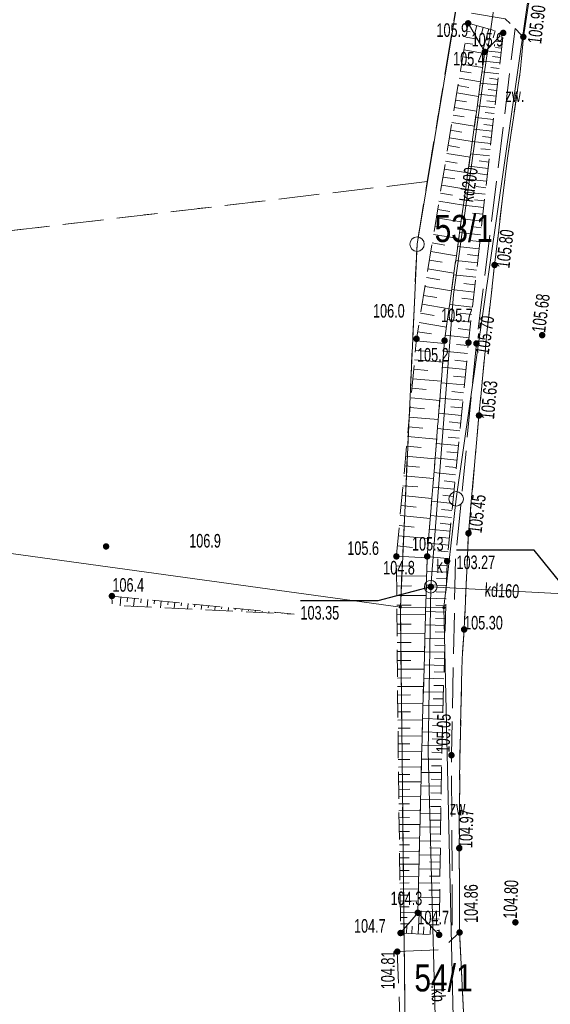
# Model space of a CAD drawing. Header units: inches. Extents: x 6497603 to 6502483, y 5925790 to 5934357.
# Tile 131 of 256: x 6500919 to 6500948, y 5926316 to 5926370. Entities that reach past the tile are written whole.
import ezdxf
from ezdxf.enums import TextEntityAlignment as Align

# ---------------------------------------------------------------- set-up
doc = ezdxf.new("R2010")
doc.units = ezdxf.units.IN
doc.header["$MEASUREMENT"] = 0
for name, pattern in [('1.5_0.75', [2.25, 1.5, -0.75]), ('2.25_0.75', [3, 2.25, -0.75]), ('219-1000', [0, 0]), ('egkk-1000', [3, 2.25, -0.75]), ('egug-1000', [1.5, 0.75, -0.75])]:
    doc.linetypes.add(name, pattern=pattern)
for name, color, linetype in [('000 Inne (niezydentyfikowane)', 7, 'Continuous'), ('202-punkt graniczny', 7, 'Continuous'), ('203-punkt graniczny', 7, 'Continuous'), ('211-numer działki ewidencyjnej', 7, 'Continuous'), ('217-kontur klasyfikacyjny', 7, 'Continuous'), ('218-kontur użytku gruntowego', 7, 'Continuous'), ('219-działka ewidencyjna', 7, 'Continuous'), ('jezdnia', 7, 'Continuous'), ('jezdnia-Atr17', 7, 'Continuous'), ('obszar utwardzony', 7, 'Continuous'), ('obszar utwardzony-Atr17', 7, 'Continuous'), ('pikieta naturalna', 7, 'Continuous'), ('pikieta naturalna-Atr2', 7, 'Continuous'), ('pikieta sztuczna', 7, 'Continuous'), ('pikieta sztuczna-Atr2', 7, 'Continuous'), ('przewód kanalizacyjny', 7, 'Continuous'), ('przewód kanalizacyjny-Atr1', 7, 'Continuous'), ('rzędna', 7, 'Continuous'), ('rzędna-Atr2', 7, 'Continuous'), ('rzędna-Atr3', 7, 'Continuous'), ('skarpa nieumocniona', 7, 'Continuous'), ('studnia kanalizacyjna', 7, 'Continuous'), ('studnia kanalizacyjna-Atr17', 7, 'Continuous')]:
    doc.layers.add(name, color=color, linetype=linetype)
doc.styles.get("Standard").update_dxf_attribs({"font": 'arial.ttf'})

# ---------------------------------------------------------------- blocks, each defined once
blk = doc.blocks.new('202')
at = {"color": 0, "linetype": 'Continuous', "lineweight": 0}
blk.add_circle((0, 0), 0.4, dxfattribs=at)
blk = doc.blocks.new('203')
at = {"linetype": 'Continuous', "lineweight": 0}
h = blk.add_hatch(color=0, dxfattribs=at)
edge = h.paths.add_edge_path()
edge.add_arc((0, 0), 0.09, 0, 360)
blk = doc.blocks.new('PW01')
at = {"linetype": 'Continuous', "lineweight": 13}
h = blk.add_hatch(color=0, dxfattribs=at)
edge = h.paths.add_edge_path()
edge.add_arc((0, 0), 0.18, 0, 360)
blk = doc.blocks.new('US15')
at = {"color": 0, "linetype": 'Continuous', "lineweight": 13}
blk.add_circle((0, 0), 0.35, dxfattribs=at)

msp = doc.modelspace()

# ---------------------------------------------------------------- linework, layer by layer
at = {"layer": '000 Inne (niezydentyfikowane)', "color": 7, "linetype": 'Continuous', "lineweight": 18, "flags": 128}
for points in [[(6500943.78, 5926369.83), (6500943.96, 5926369.8)], [(6500943.83, 5926370.15), (6500943.93, 5926370.14)], [(6500944.33, 5926370.15), (6500944.2, 5926369.67)], [(6500944.69, 5926370.05), (6500944.58, 5926369.64)], [(6500944.99, 5926369.97), (6500944.68, 5926368.85)], [(6500945.34, 5926369.87), (6500945.23, 5926369.47)], [(6500945.63, 5926369.79), (6500945.56, 5926369.51)], [(6500943.67, 5926369.19), (6500944.12, 5926369.12)], [(6500943.72, 5926369.51), (6500944.36, 5926369.41)], [(6500945.73, 5926369.25), (6500945.35, 5926369.3)], [(6500943.61, 5926368.81), (6500944.76, 5926368.62)], [(6500945.67, 5926368.66), (6500944.82, 5926368.75)], [(6500945.7, 5926368.91), (6500945.37, 5926368.94)], [(6500943.55, 5926368.42), (6500944.13, 5926368.33)], [(6500945.6, 5926368.09), (6500944.7, 5926368.19)], [(6500945.64, 5926368.39), (6500945.19, 5926368.44)], [(6500943.42, 5926367.64), (6500944.01, 5926367.54)], [(6500943.48, 5926368.03), (6500944.65, 5926367.84)], [(6500945.54, 5926367.49), (6500944.62, 5926367.59)], [(6500945.57, 5926367.79), (6500945.11, 5926367.84)], [(6500943.35, 5926367.24), (6500944.54, 5926367.05)], [(6500945.47, 5926366.88), (6500944.53, 5926366.98)], [(6500945.5, 5926367.18), (6500945.04, 5926367.24)], [(6500943.22, 5926366.44), (6500944.43, 5926366.24)], [(6500943.29, 5926366.84), (6500943.89, 5926366.74)], [(6500945.43, 5926366.57), (6500944.96, 5926366.62)], [(6500943.16, 5926366.03), (6500943.76, 5926365.93)], [(6500945.4, 5926366.25), (6500944.44, 5926366.36)], [(6500945.36, 5926365.93), (6500944.88, 5926365.99)], [(6500943.09, 5926365.62), (6500944.31, 5926365.42)], [(6500945.33, 5926365.61), (6500944.36, 5926365.72)], [(6500945.29, 5926365.29), (6500944.8, 5926365.35)], [(6500943.02, 5926365.21), (6500943.64, 5926365.11)], [(6500945.25, 5926364.97), (6500944.27, 5926365.08)], [(6500942.88, 5926364.37), (6500943.51, 5926364.27)], [(6500942.95, 5926364.79), (6500944.2, 5926364.59)], [(6500945.18, 5926364.31), (6500944.17, 5926364.42)], [(6500945.22, 5926364.64), (6500944.72, 5926364.69)], [(6500942.82, 5926363.95), (6500944.08, 5926363.74)], [(6500945.1, 5926363.64), (6500944.08, 5926363.75)], [(6500945.14, 5926363.97), (6500944.64, 5926364.03)], [(6500942.75, 5926363.52), (6500943.38, 5926363.42)], [(6500945.07, 5926363.3), (6500944.55, 5926363.35)], [(6500942.6, 5926362.66), (6500943.25, 5926362.55)], [(6500942.68, 5926363.09), (6500943.96, 5926362.88)], [(6500945.03, 5926362.95), (6500943.99, 5926363.07)], [(6500944.99, 5926362.61), (6500944.46, 5926362.67)], [(6500942.53, 5926362.22), (6500943.84, 5926362.01)], [(6500944.95, 5926362.26), (6500943.89, 5926362.38)], [(6500942.46, 5926361.78), (6500943.12, 5926361.68)], [(6500944.87, 5926361.55), (6500943.79, 5926361.67)], [(6500944.91, 5926361.91), (6500944.38, 5926361.97)], [(6500942.39, 5926361.34), (6500943.72, 5926361.12)], [(6500944.83, 5926361.19), (6500944.29, 5926361.25)], [(6500942.32, 5926360.89), (6500942.98, 5926360.78)], [(6500944.79, 5926360.83), (6500943.69, 5926360.95)], [(6500944.75, 5926360.47), (6500944.2, 5926360.53)], [(6500942.17, 5926359.99), (6500942.85, 5926359.88)], [(6500942.24, 5926360.44), (6500943.59, 5926360.22)], [(6500944.71, 5926360.1), (6500943.59, 5926360.22)], [(6500942.09, 5926359.53), (6500943.46, 5926359.31)], [(6500944.62, 5926359.35), (6500943.49, 5926359.48)], [(6500944.67, 5926359.73), (6500944.1, 5926359.79)], [(6500942.02, 5926359.07), (6500942.71, 5926358.96)], [(6500944.58, 5926358.98), (6500944.01, 5926359.04)], [(6500941.94, 5926358.6), (6500943.33, 5926358.38)], [(6500944.54, 5926358.59), (6500943.38, 5926358.72)], [(6500944.5, 5926358.21), (6500943.91, 5926358.28)], [(6500941.87, 5926358.14), (6500942.57, 5926358.02)], [(6500944.45, 5926357.82), (6500943.28, 5926357.95)], [(6500941.71, 5926357.19), (6500942.42, 5926357.07)], [(6500941.79, 5926357.66), (6500943.2, 5926357.43)], [(6500944.41, 5926357.43), (6500943.81, 5926357.5)], [(6500941.63, 5926356.71), (6500943.07, 5926356.47)], [(6500944.36, 5926357.04), (6500943.17, 5926357.17)], [(6500944.32, 5926356.64), (6500943.72, 5926356.71)], [(6500941.55, 5926356.22), (6500942.28, 5926356.1)], [(6500944.27, 5926356.24), (6500943.06, 5926356.37)], [(6500941.47, 5926355.73), (6500942.93, 5926355.49)], [(6500944.18, 5926355.42), (6500942.94, 5926355.56)], [(6500944.23, 5926355.83), (6500943.61, 5926355.9)], [(6500941.39, 5926355.24), (6500942.13, 5926355.12)], [(6500944.14, 5926355.01), (6500943.51, 5926355.08)], [(6500941.31, 5926354.75), (6500942.8, 5926354.5)], [(6500944.09, 5926354.59), (6500942.83, 5926354.74)], [(6500941.23, 5926354.25), (6500941.98, 5926354.12)], [(6500944.04, 5926354.18), (6500943.41, 5926354.25)], [(6500941.15, 5926353.74), (6500942.66, 5926353.49)], [(6500944, 5926353.75), (6500942.71, 5926353.9)], [(6500943.95, 5926353.32), (6500943.3, 5926353.4)], [(6500941.06, 5926353.23), (6500941.82, 5926353.11)], [(6500943.9, 5926352.89), (6500942.59, 5926353.04)], [(6500940.99, 5926352.72), (6500942.54, 5926352.58)], [(6500943.85, 5926352.46), (6500943.2, 5926352.52)], [(6500940.94, 5926352.2), (6500941.72, 5926352.13)], [(6500943.81, 5926352.02), (6500942.5, 5926352.15)], [(6500940.89, 5926351.68), (6500942.45, 5926351.54)], [(6500943.73, 5926351.15), (6500942.43, 5926351.28)], [(6500943.77, 5926351.58), (6500943.12, 5926351.65)], [(6500940.84, 5926351.16), (6500941.63, 5926351.09)], [(6500943.68, 5926350.72), (6500943.04, 5926350.78)], [(6500940.75, 5926350.11), (6500941.54, 5926350.03)], [(6500940.8, 5926350.63), (6500942.37, 5926350.49)], [(6500943.64, 5926350.29), (6500942.36, 5926350.41)], [(6500940.7, 5926349.58), (6500942.28, 5926349.43)], [(6500943.56, 5926349.44), (6500942.29, 5926349.56)], [(6500943.6, 5926349.86), (6500942.96, 5926349.92)], [(6500940.65, 5926349.05), (6500941.45, 5926348.97)], [(6500943.52, 5926349.02), (6500942.89, 5926349.08)], [(6500940.6, 5926348.51), (6500942.2, 5926348.37)], [(6500943.48, 5926348.6), (6500942.23, 5926348.72)], [(6500940.55, 5926347.98), (6500941.35, 5926347.9)], [(6500943.44, 5926348.18), (6500942.81, 5926348.24)], [(6500940.5, 5926347.44), (6500942.11, 5926347.29)], [(6500943.39, 5926347.76), (6500942.16, 5926347.88)], [(6500943.35, 5926347.35), (6500942.74, 5926347.41)], [(6500940.45, 5926346.9), (6500941.26, 5926346.83)], [(6500943.31, 5926346.94), (6500942.09, 5926347.06)], [(6500940.4, 5926346.36), (6500942.02, 5926346.21)], [(6500943.27, 5926346.53), (6500942.67, 5926346.59)], [(6500940.35, 5926345.82), (6500941.17, 5926345.74)], [(6500943.23, 5926346.13), (6500942.03, 5926346.25)], [(6500943.2, 5926345.72), (6500942.6, 5926345.78)], [(6500940.3, 5926345.27), (6500941.94, 5926345.12)], [(6500943.16, 5926345.32), (6500941.96, 5926345.44)], [(6500940.25, 5926344.72), (6500941.07, 5926344.65)], [(6500943.12, 5926344.92), (6500942.52, 5926344.98)], [(6500940.2, 5926344.17), (6500941.85, 5926344.02)], [(6500943.08, 5926344.53), (6500941.9, 5926344.64)], [(6500943.04, 5926344.13), (6500942.45, 5926344.19)], [(6500940.15, 5926343.62), (6500940.98, 5926343.54)], [(6500943, 5926343.74), (6500941.84, 5926343.86)], [(6500940.1, 5926343.07), (6500941.76, 5926342.91)], [(6500942.93, 5926342.96), (6500941.77, 5926343.08)], [(6500942.96, 5926343.35), (6500942.38, 5926343.41)], [(6500940.05, 5926342.51), (6500940.88, 5926342.43)], [(6500942.89, 5926342.58), (6500942.31, 5926342.64)], [(6500940, 5926341.95), (6500941.67, 5926341.8)], [(6500942.85, 5926342.2), (6500941.71, 5926342.31)], [(6500942.78, 5926341.44), (6500941.65, 5926341.55)], [(6500942.81, 5926341.82), (6500942.25, 5926341.87)], [(6500939.94, 5926341.39), (6500940.78, 5926341.31)], [(6500942.74, 5926341.06), (6500942.18, 5926341.12)], [(6500939.89, 5926340.83), (6500941.59, 5926340.74)], [(6500942.7, 5926340.69), (6500941.59, 5926340.8)], [(6500942.68, 5926340.31), (6500942.13, 5926340.33)], [(6500939.89, 5926340.27), (6500940.74, 5926340.28)], [(6500942.67, 5926339.94), (6500941.57, 5926339.97)], [(6500939.9, 5926339.72), (6500941.56, 5926339.73)], [(6500942.65, 5926339.21), (6500941.55, 5926339.24)], [(6500942.66, 5926339.57), (6500942.11, 5926339.59)], [(6500939.91, 5926339.17), (6500940.72, 5926339.18)], [(6500942.64, 5926338.84), (6500942.09, 5926338.85)], [(6500924.68, 5926338.57), (6500924.63, 5926338.08)], [(6500925.05, 5926338.53), (6500925.03, 5926338.3)], [(6500925.42, 5926338.5), (6500925.38, 5926338.04)], [(6500925.79, 5926338.46), (6500925.77, 5926338.24)], [(6500926.16, 5926338.42), (6500926.12, 5926338.01)], [(6500926.54, 5926338.39), (6500926.52, 5926338.19)], [(6500926.91, 5926338.35), (6500926.87, 5926337.97)], [(6500927.28, 5926338.31), (6500927.26, 5926338.13)], [(6500927.65, 5926338.28), (6500927.62, 5926337.94)], [(6500928.02, 5926338.24), (6500928.01, 5926338.08)], [(6500928.39, 5926338.2), (6500928.36, 5926337.9)], [(6500928.76, 5926338.16), (6500928.75, 5926338.02)], [(6500929.14, 5926338.13), (6500929.11, 5926337.87)], [(6500939.91, 5926338.64), (6500941.53, 5926338.65)], [(6500942.63, 5926338.47), (6500941.53, 5926338.5)], [(6500929.51, 5926338.09), (6500929.5, 5926337.97)], [(6500929.88, 5926338.05), (6500929.86, 5926337.83)], [(6500930.25, 5926338.02), (6500930.24, 5926337.91)], [(6500930.62, 5926337.98), (6500930.6, 5926337.79)], [(6500930.99, 5926337.94), (6500930.99, 5926337.86)], [(6500931.37, 5926337.91), (6500931.35, 5926337.76)], [(6500931.74, 5926337.87), (6500931.73, 5926337.8)], [(6500932.11, 5926337.83), (6500932.1, 5926337.72)], [(6500932.48, 5926337.79), (6500932.48, 5926337.75)], [(6500932.85, 5926337.76), (6500932.84, 5926337.69)], [(6500933.22, 5926337.72), (6500933.22, 5926337.69)], [(6500933.59, 5926337.68), (6500933.59, 5926337.65)], [(6500933.97, 5926337.65), (6500933.97, 5926337.64)], [(6500939.91, 5926338.11), (6500940.71, 5926338.11)], [(6500939.92, 5926337.58), (6500941.5, 5926337.6)], [(6500942.61, 5926337.73), (6500941.5, 5926337.76)], [(6500942.62, 5926338.1), (6500942.07, 5926338.11)], [(6500939.92, 5926337.06), (6500940.7, 5926337.07)], [(6500942.6, 5926337.36), (6500942.05, 5926337.38)], [(6500939.93, 5926336.55), (6500941.47, 5926336.57)], [(6500942.59, 5926336.99), (6500941.48, 5926337.02)], [(6500942.58, 5926336.62), (6500942.03, 5926336.64)], [(6500939.93, 5926336.05), (6500940.7, 5926336.05)], [(6500942.57, 5926336.25), (6500941.46, 5926336.28)], [(6500939.94, 5926335.55), (6500941.44, 5926335.56)], [(6500942.55, 5926335.51), (6500941.44, 5926335.54)], [(6500942.56, 5926335.88), (6500942.01, 5926335.9)], [(6500939.94, 5926335.05), (6500940.69, 5926335.06)], [(6500942.54, 5926335.14), (6500941.99, 5926335.16)], [(6500939.95, 5926334.57), (6500941.42, 5926334.58)], [(6500942.53, 5926334.77), (6500941.42, 5926334.81)], [(6500942.52, 5926334.41), (6500941.97, 5926334.42)], [(6500939.95, 5926334.08), (6500940.68, 5926334.09)], [(6500942.51, 5926334.04), (6500941.4, 5926334.07)], [(6500939.96, 5926333.61), (6500941.39, 5926333.62)], [(6500942.49, 5926333.3), (6500941.38, 5926333.33)], [(6500942.5, 5926333.67), (6500941.95, 5926333.68)], [(6500939.96, 5926333.14), (6500940.67, 5926333.15)], [(6500939.96, 5926332.67), (6500941.36, 5926332.69)], [(6500942.48, 5926332.93), (6500941.92, 5926332.94)], [(6500939.97, 5926332.22), (6500940.66, 5926332.22)], [(6500942.47, 5926332.56), (6500941.36, 5926332.59)], [(6500942.46, 5926332.19), (6500941.9, 5926332.2)], [(6500939.97, 5926331.76), (6500941.34, 5926331.78)], [(6500942.45, 5926331.82), (6500941.34, 5926331.85)], [(6500939.98, 5926331.32), (6500940.65, 5926331.32)], [(6500942.43, 5926331.08), (6500941.32, 5926331.11)], [(6500942.44, 5926331.45), (6500941.88, 5926331.46)], [(6500939.98, 5926330.87), (6500941.31, 5926330.89)], [(6500942.42, 5926330.71), (6500941.86, 5926330.72)], [(6500939.99, 5926330.44), (6500940.64, 5926330.44)], [(6500939.99, 5926330.01), (6500941.29, 5926330.02)], [(6500942.41, 5926330.34), (6500941.3, 5926330.37)], [(6500942.4, 5926329.97), (6500941.84, 5926329.98)], [(6500939.99, 5926329.58), (6500940.64, 5926329.59)], [(6500942.39, 5926329.6), (6500941.28, 5926329.61)], [(6500940, 5926329.16), (6500941.27, 5926329.18)], [(6500942.38, 5926329.23), (6500941.83, 5926329.24)], [(6500940.01, 5926328.75), (6500940.63, 5926328.75)], [(6500940.01, 5926328.34), (6500941.25, 5926328.35)], [(6500942.38, 5926328.86), (6500941.26, 5926328.87)], [(6500942.37, 5926328.48), (6500941.81, 5926328.49)], [(6500940.02, 5926327.93), (6500940.63, 5926327.94)], [(6500942.37, 5926328.11), (6500941.24, 5926328.13)], [(6500940.02, 5926327.53), (6500941.23, 5926327.55)], [(6500942.36, 5926327.36), (6500941.22, 5926327.37)], [(6500942.36, 5926327.73), (6500941.8, 5926327.74)], [(6500940.03, 5926327.14), (6500940.62, 5926327.14)], [(6500940.03, 5926326.74), (6500941.21, 5926326.76)], [(6500942.35, 5926326.98), (6500941.78, 5926326.99)], [(6500940.04, 5926326.36), (6500940.62, 5926326.37)], [(6500942.35, 5926326.6), (6500941.2, 5926326.62)], [(6500942.34, 5926326.22), (6500941.77, 5926326.23)], [(6500940.04, 5926325.98), (6500941.19, 5926325.99)], [(6500940.05, 5926325.6), (6500940.61, 5926325.61)], [(6500942.33, 5926325.84), (6500941.19, 5926325.86)], [(6500940.05, 5926325.23), (6500941.17, 5926325.25)], [(6500942.32, 5926325.07), (6500941.17, 5926325.09)], [(6500942.33, 5926325.46), (6500941.75, 5926325.47)], [(6500940.06, 5926324.86), (6500940.61, 5926324.87)], [(6500940.06, 5926324.5), (6500941.15, 5926324.52)], [(6500942.32, 5926324.69), (6500941.74, 5926324.7)], [(6500940.07, 5926324.14), (6500940.6, 5926324.15)], [(6500942.31, 5926324.3), (6500941.15, 5926324.32)], [(6500940.07, 5926323.79), (6500941.14, 5926323.8)], [(6500940.07, 5926323.44), (6500940.6, 5926323.45)], [(6500942.3, 5926323.52), (6500941.13, 5926323.54)], [(6500942.31, 5926323.91), (6500941.72, 5926323.92)], [(6500940.08, 5926323.1), (6500941.12, 5926323.11)], [(6500942.3, 5926323.13), (6500941.71, 5926323.14)], [(6500940.08, 5926322.75), (6500940.6, 5926322.76)], [(6500940.09, 5926322.42), (6500941.1, 5926322.43)], [(6500942.29, 5926322.74), (6500941.11, 5926322.76)], [(6500942.29, 5926322.35), (6500941.69, 5926322.36)], [(6500940.09, 5926322.09), (6500940.59, 5926322.09)], [(6500942.28, 5926321.95), (6500941.09, 5926321.97)], [(6500940.1, 5926321.76), (6500941.09, 5926321.77)], [(6500940.1, 5926321.44), (6500940.59, 5926321.44)], [(6500942.27, 5926321.56), (6500941.68, 5926321.57)], [(6500940.11, 5926321.13), (6500941.07, 5926321.14)], [(6500940.11, 5926320.85), (6500940.48, 5926320.85)], [(6500942.27, 5926321.16), (6500941.07, 5926321.18)], [(6500941.09, 5926319.94), (6500941.14, 5926321.04)], [(6500942.26, 5926320.76), (6500941.83, 5926320.77)], [(6500940.11, 5926320.49), (6500940.55, 5926320.5)], [(6500940.45, 5926319.97), (6500940.47, 5926320.41)], [(6500940.74, 5926319.96), (6500940.76, 5926320.36)], [(6500941.38, 5926319.93), (6500941.4, 5926320.34)], [(6500942.26, 5926320.45), (6500941.7, 5926320.45)], [(6500941.75, 5926319.91), (6500941.77, 5926320.38)], [(6500940.16, 5926319.99), (6500940.17, 5926320.02)], [(6500942.25, 5926320.13), (6500942.13, 5926320.13)]]:
    msp.add_lwpolyline(points, dxfattribs=at)
at = {"layer": '217-kontur klasyfikacyjny', "color": 3, "linetype": 'egkk-1000', "lineweight": 18, "flags": 128}
for points in [[(6500941.59, 5926361.53), (6500944.47, 5926378.9)], [(6500941.59, 5926361.53), (6500848.87, 5926350.59)], [(6500941.03, 5926358.07), (6500941.59, 5926361.53)], [(6500940.11, 5926338.01), (6500941.03, 5926358.07)], [(6500940.43, 5926309.69), (6500940.11, 5926338.01)]]:
    msp.add_lwpolyline(points, dxfattribs=at)
at = {"layer": '218-kontur użytku gruntowego', "color": 3, "linetype": 'egug-1000', "lineweight": 18, "flags": 128}
for points in [[(6500941.59, 5926361.53), (6500944.47, 5926378.9)], [(6500941.59, 5926361.53), (6500848.87, 5926350.59)], [(6500941.03, 5926358.07), (6500941.59, 5926361.53)], [(6500940.11, 5926338.01), (6500941.03, 5926358.07)], [(6500940.43, 5926309.69), (6500940.11, 5926338.01)]]:
    msp.add_lwpolyline(points, dxfattribs=at)
at = {"layer": '219-działka ewidencyjna', "color": 3, "linetype": '219-1000', "lineweight": 18, "flags": 128}
for points in [[(6500944.47, 5926378.9), (6500941.03, 5926358.07)], [(6500948.12, 5926378.34), (6500943.19, 5926343.99)], [(6500941.03, 5926358.07), (6500940.11, 5926338.01)], [(6500940.11, 5926338.01), (6500829.65, 5926353.24)], [(6500943.19, 5926343.99), (6500942.51, 5926337.98)], [(6500940.43, 5926309.69), (6500940.11, 5926338.01)], [(6500942.51, 5926337.98), (6500940.11, 5926338.01)], [(6500943.18, 5926308.85), (6500942.51, 5926337.98)]]:
    msp.add_lwpolyline(points, dxfattribs=at)
at = {"layer": 'jezdnia', "color": 7, "linetype": '2.25_0.75', "lineweight": 18, "flags": 128}
for points in [[(6500967.52, 5926475.78), (6500970.47, 5926475.3), (6500970.34, 5926474.17), (6500969.68, 5926470.3), (6500969.49, 5926469.27), (6500968.64, 5926464.1), (6500968.02, 5926460.39), (6500966.41, 5926450.57), (6500964.71, 5926440.65), (6500963.12, 5926430.78), (6500961.32, 5926419.97), (6500959.67, 5926410.08), (6500959.52, 5926409.05), (6500958.4, 5926402.16), (6500958.2, 5926401.16), (6500956.52, 5926390.93), (6500955.92, 5926387.39), (6500955.8, 5926386.37), (6500953.89, 5926374.55), (6500953.73, 5926373.46), (6500953.44, 5926371.55), (6500953.08, 5926369.21), (6500952.69, 5926366.58), (6500952.26, 5926363.66), (6500951.98, 5926361.63), (6500951.62, 5926358.68), (6500951.27, 5926355.63), (6500950.83, 5926351.7), (6500950.56, 5926348.7), (6500950.2, 5926344.71), (6500949.87, 5926340.76), (6500949.76, 5926338.7), (6500949.68, 5926335.75), (6500949.64, 5926334.74), (6500949.52, 5926328.23), (6500949.49, 5926327.2), (6500949.48, 5926325.22), (6500949.47, 5926322.2), (6500949.55, 5926319.76), (6500949.66, 5926317.23), (6500949.84, 5926313.23), (6500950.01, 5926310.21), (6500950.17, 5926308.21), (6500950.43, 5926305.18), (6500950.74, 5926302.26), (6500951.06, 5926299.26), (6500951.49, 5926295.58), (6500952.08, 5926290.33), (6500952.73, 5926285.4), (6500953.13, 5926282.44), (6500953.57, 5926279.4), (6500954.04, 5926276.46), (6500954.41, 5926274.33), (6500954.74, 5926272.49), (6500955.37, 5926269.55), (6500956.06, 5926266.66), (6500956.52, 5926264.7), (6500957.04, 5926262.72), (6500957.79, 5926259.85), (6500958.59, 5926257.01), (6500959.46, 5926254.06), (6500960.33, 5926251.13), (6500961.47, 5926247.41), (6500962.32, 5926244.49), (6500963.34, 5926241.33), (6500964.48, 5926237.89), (6500965.5, 5926234.96), (6500966.14, 5926233.14), (6500966.53, 5926232.14), (6500968.88, 5926225.61), (6500969.29, 5926224.6), (6500970.02, 5926222.74), (6500970.38, 5926221.87), (6500971.84, 5926218.15), (6500972.99, 5926215.36), (6500974.13, 5926212.6), (6500975.34, 5926209.86), (6500976.57, 5926207.09), (6500977.79, 5926204.36), (6500979.13, 5926201.69), (6500980.03, 5926199.93), (6500981.16, 5926197.8), (6500982.17, 5926195.97), (6500982.82, 5926194.92), (6500983.5, 5926193.77), (6500984.62, 5926192.1), (6500985.77, 5926190.49), (6500986.98, 5926188.92), (6500988.2, 5926187.36), (6500989.17, 5926186.2), (6500990.87, 5926184.3), (6500992.5, 5926182.51), (6500994.27, 5926180.73), (6500995.76, 5926179.32), (6500997.26, 5926177.93), (6500997.98, 5926177.32), (6500999.49, 5926176), (6501001.04, 5926174.69), (6501002.64, 5926173.48), (6501003.77, 5926172.66), (6501005.08, 5926171.78), (6501006.76, 5926170.76), (6501009.35, 5926169.19), (6501011.02, 5926168.15), (6501012.75, 5926167), (6501015.2, 5926165.27), (6501017.63, 5926163.53), (6501019.23, 5926162.32), (6501020.36, 5926161.31), (6501021.45, 5926160.26), (6501022.54, 5926159.21), (6501023.77, 5926157.9), (6501024.43, 5926157.12), (6501025.28, 5926156.11), (6501026.36, 5926154.87), (6501027.57, 5926153.3), (6501028.15, 5926152.45), (6501028.65, 5926151.68), (6501029.28, 5926150.71), (6501030.17, 5926149.6), (6501030.99, 5926148.6), (6501031.86, 5926147.75), (6501032.71, 5926147), (6501033.36, 5926146.49), (6501034.56, 5926145.76), (6501035.84, 5926145.14), (6501037.14, 5926144.59), (6501038.54, 5926143.97), (6501039.7, 5926143.38), (6501041.25, 5926142.34), (6501042.55, 5926141.23), (6501043.36, 5926140.29), (6501044.15, 5926139.04), (6501044.95, 5926137.68), (6501045.97, 5926135.97), (6501046.76, 5926134.83), (6501047.06, 5926134.43), (6501047.46, 5926133.9), (6501048.29, 5926133.07), (6501049.15, 5926132.29), (6501050.1, 5926131.67), (6501051.14, 5926131.14), (6501052.32, 5926130.71), (6501053.32, 5926130.44), (6501054.33, 5926130.26), (6501054.81, 5926130.11), (6501059.21, 5926129.52), (6501060.24, 5926129.37), (6501062.18, 5926128.95), (6501065.52, 5926128.17), (6501067.51, 5926127.68), (6501067.94, 5926127.56), (6501072.36, 5926126.36), (6501076.16, 5926125.39), (6501077, 5926125.24), (6501079.93, 5926124.73), (6501091.81, 5926122.96), (6501106.86, 5926120.63), (6501107.86, 5926120.45), (6501114.26, 5926119.46), (6501115.28, 5926119.31), (6501129.17, 5926117.14), (6501141.73, 5926115.29), (6501155.8, 5926113.1), (6501156.84, 5926112.94), (6501163.71, 5926111.96), (6501164.73, 5926111.81), (6501169.7, 5926111.07), (6501186.02, 5926108.73), (6501187.04, 5926108.57), (6501197.9, 5926107.02), (6501198.93, 5926106.86), (6501209.44, 5926105.01), (6501213.12, 5926104.73), (6501214.13, 5926104.59), (6501218.06, 5926103.95), (6501219.09, 5926103.82), (6501225, 5926102.98), (6501226.03, 5926103), (6501226.9, 5926103.16), (6501227.59, 5926103.32), (6501228.34, 5926103.71), (6501228.93, 5926104.14), (6501229.4, 5926105.03), (6501229.75, 5926106.03), (6501230.03, 5926107.51), (6501230.13, 5926108.51), (6501230.41, 5926111.43), (6501235.51, 5926111.16), (6501235.42, 5926108.23), (6501235.48, 5926107.23), (6501235.64, 5926106.46), (6501236.12, 5926105.41), (6501236.84, 5926104.54), (6501237.77, 5926103.89), (6501238.91, 5926103.49), (6501240.04, 5926103.43), (6501241.16, 5926103.54), (6501242.17, 5926103.85), (6501243.16, 5926104.12), (6501253.15, 5926106.97), (6501253.23, 5926106.89), (6501254.28, 5926103.94), (6501255.15, 5926100.97), (6501254.99, 5926100.67), (6501253.62, 5926100.28), (6501252.65, 5926100), (6501249.77, 5926099.21), (6501248.73, 5926098.94), (6501244.96, 5926097.81), (6501243.92, 5926097.57), (6501242.05, 5926097.03), (6501240.92, 5926096.64), (6501239.24, 5926095.9), (6501238.04, 5926095.27), (6501237.2, 5926094.68), (6501236.35, 5926093.84), (6501235.38, 5926092.95), (6501234.5, 5926091.83), (6501233.74, 5926090.74), (6501233.24, 5926089.73), (6501232.77, 5926088.7), (6501232.51, 5926087.65), (6501232.15, 5926085.66), (6501231.07, 5926079.74), (6501230.21, 5926075.13), (6501227.92, 5926063.04), (6501227.8, 5926062.48), (6501227.76, 5926061.73), (6501227.77, 5926061.08), (6501227.88, 5926060.39), (6501228.08, 5926059.83), (6501228.38, 5926059.33), (6501228.85, 5926058.88), (6501229.59, 5926058.46), (6501230.48, 5926058.18), (6501231.24, 5926057.98), (6501236.18, 5926057.48), (6501247.14, 5926056.54), (6501247.78, 5926056.32), (6501247.32, 5926053.12), (6501247.25, 5926050.18), (6501240.84, 5926050.54), (6501235.01, 5926051.15), (6501232.93, 5926051.11), (6501231.58, 5926051.14), (6501230.74, 5926051.16), (6501229.93, 5926051.11), (6501229.08, 5926050.94), (6501228.33, 5926050.61), (6501227.56, 5926049.99), (6501227.03, 5926049.46), (6501226.57, 5926048.76), (6501226.26, 5926048.04), (6501226.07, 5926047), (6501224.9, 5926038.07), (6501224.76, 5926037.04), (6501223.95, 5926030.65), (6501223.78, 5926029.64), (6501222.8, 5926021.69), (6501222.62, 5926020.67), (6501221.85, 5926014.28), (6501221.72, 5926013.21), (6501220.01, 5926001.35), (6501219.92, 5926000.35), (6501218.92, 5925993.96), (6501218.73, 5925992.94), (6501217.59, 5925985.53), (6501217.19, 5925983.25), (6501216.34, 5925978.62), (6501216.11, 5925977.64), (6501215.34, 5925973.74), (6501215.12, 5925972.71), (6501214.1, 5925967.79), (6501212.17, 5925958.57), (6501211.6, 5925955.9), (6501210.39, 5925950.18), (6501210.15, 5925949.2), (6501208.72, 5925942.4), (6501208.51, 5925941.33), (6501206.97, 5925934), (6501206.1, 5925929.6), (6501205.96, 5925928.62), (6501203.95, 5925916.84), (6501200.99, 5925899.07), (6501197.27, 5925877.8), (6501197.19, 5925877.04), (6501197.19, 5925876.24), (6501197.31, 5925875.07), (6501197.66, 5925873.98), (6501197.97, 5925873.22), (6501198.63, 5925872.3), (6501199.23, 5925871.72), (6501199.74, 5925871.37), (6501200.42, 5925871.01), (6501201.38, 5925870.71), (6501202.44, 5925870.55), (6501201.55, 5925864.88), (6501201.24, 5925864.89), (6501200.2, 5925864.97), (6501198.98, 5925864.81), (6501197.51, 5925864.23), (6501196.67, 5925863.67), (6501195.78, 5925862.79), (6501195.34, 5925862.22), (6501195.05, 5925861.84), (6501194.69, 5925861.34), (6501194.31, 5925860.58), (6501193.88, 5925859.32), (6501193.66, 5925858.13), (6501191.37, 5925844.58), (6501188.63, 5925845.69), (6501186.06, 5925846.29), (6501188.34, 5925859.28), (6501189.55, 5925865.75), (6501190.19, 5925869.41), (6501190.72, 5925872.53), (6501192, 5925879.57), (6501195.3, 5925899.15), (6501198.39, 5925917.25), (6501200.06, 5925927.91), (6501200.49, 5925930.37), (6501201.43, 5925935.3), (6501202.26, 5925939.27), (6501205.89, 5925956.67), (6501206.71, 5925960.26), (6501209.44, 5925973.27), (6501210.33, 5925977.62), (6501211, 5925981.11), (6501211.51, 5925984.07), (6501211.73, 5925985.08), (6501212.62, 5925991.03), (6501213.62, 5925996.92), (6501213.83, 5925997.96), (6501214.76, 5926004.82), (6501214.89, 5926005.86), (6501216.15, 5926014.76), (6501216.28, 5926015.75), (6501217.09, 5926022.16), (6501217.19, 5926023.22), (6501218.27, 5926030.95), (6501221.29, 5926054.94), (6501221.42, 5926055.98), (6501222.24, 5926062.4), (6501222.34, 5926063.44), (6501224.16, 5926076.33), (6501224.9, 5926081.72), (6501225.66, 5926087.21), (6501225.76, 5926088.39), (6501225.79, 5926089.57), (6501225.74, 5926090.79), (6501225.65, 5926091.85), (6501225.41, 5926093.04), (6501225.02, 5926094.16), (6501224.47, 5926095.07), (6501223.68, 5926095.94), (6501222.87, 5926096.5), (6501222, 5926096.87), (6501221.03, 5926097.17), (6501220.05, 5926097.37), (6501218.15, 5926097.65), (6501217.08, 5926097.83), (6501213.18, 5926098.37), (6501212.16, 5926098.52), (6501210.21, 5926098.79), (6501209.19, 5926099), (6501203.73, 5926099.73), (6501202.71, 5926099.87), (6501199.75, 5926100.28), (6501198.75, 5926100.43), (6501192.84, 5926101.32), (6501191.84, 5926101.46), (6501178.52, 5926103.46), (6501168.08, 5926104.92), (6501167.07, 5926105.07), (6501161.11, 5926105.95), (6501160.15, 5926106.11), (6501141.22, 5926108.96), (6501128.91, 5926110.87), (6501107.19, 5926114.24), (6501091.02, 5926116.76), (6501087.03, 5926117.36), (6501085.63, 5926117.57), (6501084.66, 5926117.74), (6501082.7, 5926117.91), (6501080.66, 5926118.01), (6501077.67, 5926118.12), (6501076.66, 5926118.16), (6501075.65, 5926118.1), (6501074.96, 5926118.04), (6501074.24, 5926117.87), (6501073.45, 5926117.58), (6501072.83, 5926117.24), (6501072.24, 5926116.73), (6501071.92, 5926116.36), (6501071.6, 5926115.95), (6501071.13, 5926115.07), (6501070.2, 5926112.15), (6501069.14, 5926109.35), (6501065.67, 5926107.67), (6501060.98, 5926105.37), (6501056.17, 5926102.92), (6501047.77, 5926098.64), (6501039.02, 5926094.25), (6501035.19, 5926092.32), (6501033.38, 5926091.57), (6501031.9, 5926091.17), (6501030.72, 5926091), (6501029.45, 5926090.96), (6501027.96, 5926091.09), (6501026.37, 5926091.21), (6501025.08, 5926091.02), (6501023.8, 5926090.63), (6501022.54, 5926089.24), (6501020.92, 5926087.38), (6501018.93, 5926085.36), (6501016.88, 5926083.52), (6501014.11, 5926081.3), (6501011.15, 5926079.19), (6501008.09, 5926077.35), (6501004.66, 5926075.72), (6501000.14, 5926073.66), (6500996.05, 5926071.78), (6500991.19, 5926069.54), (6500987.22, 5926067.8), (6500985.88, 5926070.25), (6500984.5, 5926072.54), (6500990.81, 5926076.24), (6500997.85, 5926080.69), (6501004.96, 5926085.16), (6501007.77, 5926086.97), (6501009.89, 5926088.54), (6501012.32, 5926090.44), (6501014.72, 5926092.81), (6501016.4, 5926095.01), (6501018.1, 5926097.7), (6501019.49, 5926099.95), (6501021.13, 5926103.12), (6501021.79, 5926104.63), (6501021.73, 5926104.89), (6501022.4, 5926106.7), (6501022.77, 5926107.65), (6501022.96, 5926108.66), (6501023.19, 5926109.6), (6501023.35, 5926110.74), (6501023.42, 5926111.89), (6501023.37, 5926112.99), (6501023.17, 5926114.21), (6501022.81, 5926115.94), (6501022.34, 5926117.28), (6501021.93, 5926118.41), (6501021.38, 5926119.39), (6501020.82, 5926120.06), (6501020.31, 5926120.58), (6501019.37, 5926121.14), (6501018.64, 5926121.59), (6501017.79, 5926122.01), (6501016.87, 5926122.36), (6501016.07, 5926122.61), (6501015.13, 5926122.79), (6501014.32, 5926122.89), (6501013.3, 5926122.96), (6501011.3, 5926123.02), (6501010.28, 5926123.07), (6501008.82, 5926123.15), (6501007.35, 5926123.27), (6501006.78, 5926123.46), (6501004.62, 5926123.76), (6501002.02, 5926124.18), (6501000.54, 5926124.46), (6500997.95, 5926125.21), (6500994.57, 5926126.41), (6500989.34, 5926128.79), (6500983.15, 5926131.79), (6500980.24, 5926133), (6500976.92, 5926134.27), (6500973.27, 5926135.38), (6500969.21, 5926136.46), (6500966.14, 5926137.16), (6500962.38, 5926137.84), (6500956.83, 5926138.72), (6500951.6, 5926139.58), (6500948.09, 5926140.28), (6500941.13, 5926141.59), (6500936.68, 5926142.36), (6500936.26, 5926142.38), (6500936.91, 5926144.94), (6500937.28, 5926147.22), (6500938.48, 5926147.26), (6500944.87, 5926146.1), (6500952.28, 5926144.84), (6500952.45, 5926144.94), (6500957.36, 5926144.12), (6500958.42, 5926144.02), (6500960.33, 5926143.82), (6500961.34, 5926143.73), (6500962.4, 5926143.7), (6500964.35, 5926143.61), (6500966.38, 5926143.52), (6500968.34, 5926143.33), (6500970.37, 5926142.99), (6500972.16, 5926142.64), (6500975.22, 5926141.96), (6500978.14, 5926141.2), (6500980.07, 5926140.59), (6500984.84, 5926139.11), (6500988.6, 5926137.98), (6500991.96, 5926137.02), (6500993.89, 5926136.41), (6500996.3, 5926135.75), (6500998.23, 5926135.25), (6500999.76, 5926134.9), (6501002.22, 5926134.43), (6501003.59, 5926134.13), (6501004.64, 5926133.95), (6501005.57, 5926133.82), (6501006.54, 5926133.72), (6501007.41, 5926133.65), (6501008.58, 5926133.66), (6501009.4, 5926133.71), (6501010.99, 5926133.99), (6501012.51, 5926134.33), (6501013.46, 5926134.67), (6501014.17, 5926134.95), (6501015.06, 5926135.45), (6501015.72, 5926135.84), (6501016.55, 5926136.42), (6501017.28, 5926137.05), (6501017.97, 5926137.76), (6501018.59, 5926138.35), (6501019.09, 5926139.31), (6501019.34, 5926140.2), (6501019.48, 5926141.24), (6501019.5, 5926142.22), (6501019.53, 5926143.17), (6501019.42, 5926144.33), (6501019.23, 5926145.48), (6501018.9, 5926146.66), (6501018.59, 5926147.63), (6501018.18, 5926148.39), (6501017.57, 5926149.31), (6501017.02, 5926149.96), (6501016.24, 5926150.87), (6501015.1, 5926152.17), (6501013.64, 5926153.83), (6501013.57, 5926154), (6501012.46, 5926155.3), (6501009.41, 5926158.38), (6501006.55, 5926161.1), (6501003.79, 5926163.84), (6501000.27, 5926167.22), (6500997.75, 5926169.48), (6500994.93, 5926171.9), (6500993.22, 5926173.37), (6500990.08, 5926176.36), (6500986.16, 5926180.45), (6500984.36, 5926182.53), (6500983.92, 5926182.88), (6500982.09, 5926185.15), (6500980.83, 5926186.8), (6500979.72, 5926188.4), (6500979.64, 5926188.64), (6500977.9, 5926191.3), (6500976.68, 5926193.39), (6500974.4, 5926197.5), (6500971.6, 5926203.33), (6500970.2, 5926206.34), (6500968.02, 5926211.54), (6500966.1, 5926216.13), (6500964.42, 5926220.5), (6500963.39, 5926223.18), (6500962.78, 5926224.79), (6500960.85, 5926229.86), (6500958.92, 5926235.34), (6500957.26, 5926240.34), (6500955.77, 5926245.22), (6500954.5, 5926249.48), (6500953.02, 5926254.47), (6500951.16, 5926261.1), (6500950.63, 5926263.22), (6500949.44, 5926268.23), (6500948.4, 5926273.5), (6500947.44, 5926279.19), (6500946.72, 5926284.52), (6500945.98, 5926290.57), (6500945.39, 5926295.06), (6500944.64, 5926301.22), (6500943.99, 5926308.19), (6500943.71, 5926313.06), (6500943.38, 5926320.02), (6500943.36, 5926324.68), (6500943.39, 5926329.54), (6500943.52, 5926335.16), (6500943.63, 5926336.77), (6500943.87, 5926342.09), (6500944.45, 5926348.6), (6500944.89, 5926353.17), (6500945.31, 5926356.92), (6500946, 5926362.7), (6500946.75, 5926367.77), (6500946.9, 5926369.53), (6500947.97, 5926376.36), (6500948.58, 5926379.99), (6500949.87, 5926387.54), (6500950.36, 5926390.87), (6500950.58, 5926392.97), (6500951.07, 5926399.96), (6500951.2, 5926400.17), (6500951.56, 5926405.22), (6500951.74, 5926408.6), (6500951.86, 5926412.25), (6500952.04, 5926414.31), (6500952.81, 5926417.99), (6500953.87, 5926422.25), (6500955.38, 5926427.84), (6500956.84, 5926433.28), (6500957.79, 5926436.87), (6500958.47, 5926439.89), (6500959.31, 5926444.93), (6500960.75, 5926453.89), (6500962.75, 5926465.71), (6500964.63, 5926476.24)], [(6500944.15, 5926376.03), (6500946.59, 5926375.63), (6500947.46, 5926376.18), (6500947.97, 5926376.36), (6500946.9, 5926369.53), (6500946.45, 5926370), (6500945.9, 5926370.52), (6500943.36, 5926370.96)], [(6500939.94, 5926318.96), (6500942.38, 5926319.07), (6500942.98, 5926319.66), (6500943.38, 5926320.02), (6500943.71, 5926313.06), (6500943.25, 5926313.43), (6500942.58, 5926313.96), (6500940.14, 5926313.89)]]:
    msp.add_lwpolyline(points, close=True, dxfattribs=at)
at = {"layer": 'obszar utwardzony', "color": 7, "linetype": '2.25_0.75', "lineweight": 18, "flags": 128}
msp.add_lwpolyline([(6500946.9, 5926369.53), (6500946.75, 5926367.77), (6500946, 5926362.7), (6500945.31, 5926356.92), (6500944.89, 5926353.17), (6500944.45, 5926348.6), (6500943.87, 5926342.09), (6500943.63, 5926336.77), (6500943.52, 5926335.16), (6500943.39, 5926329.54), (6500943.36, 5926324.68), (6500943.38, 5926320.02), (6500942.98, 5926319.66), (6500942.93, 5926329.82), (6500943.15, 5926340.62), (6500944.31, 5926352.58), (6500946.45, 5926370)], close=True, dxfattribs=at)
at = {"layer": 'przewód kanalizacyjny', "color": 34, "linetype": 'Continuous', "lineweight": 18, "flags": 128}
for points in [[(6500948.36, 5926392.23), (6500944.74, 5926367.47), (6500943.05, 5926355.29), (6500941.79, 5926339.13)], [(6500941.79, 5926339.13), (6500941.64, 5926330.02), (6500942.21, 5926308.42), (6500943.42, 5926294.95)], [(6500949.46, 5926338.73), (6500941.79, 5926339.13)]]:
    msp.add_lwpolyline(points, dxfattribs=at)
at = {"layer": 'rzędna-Atr2', "color": 7, "flags": 128}
for points in [[(6500949.46, 5926338.73), (6500947.49, 5926341.15), (6500943.207, 5926341.15)], [(6500941.79, 5926339.13), (6500938.87, 5926338.36), (6500934.595, 5926338.36)]]:
    msp.add_lwpolyline(points, dxfattribs=at)
at = {"layer": 'skarpa nieumocniona', "color": 7, "linetype": '1.5_0.75', "lineweight": 18, "flags": 128}
for points in [[(6500943.85, 5926370.28), (6500944.77, 5926368.7), (6500942.55, 5926352.74), (6500941.59, 5926340.81), (6500941.28, 5926329.74), (6500941.07, 5926321.11), (6500940.12, 5926319.99), (6500939.99, 5926329.93), (6500939.89, 5926340.81), (6500941, 5926352.84)], [(6500943.85, 5926370.28), (6500944.77, 5926368.7), (6500942.55, 5926352.74), (6500941.59, 5926340.81), (6500941.28, 5926329.74), (6500941.07, 5926321.11), (6500940.12, 5926319.99), (6500939.99, 5926329.93), (6500939.89, 5926340.81), (6500941, 5926352.84)], [(6500943.85, 5926370.28), (6500945.79, 5926369.75), (6500944.77, 5926368.7)], [(6500943.85, 5926370.28), (6500945.79, 5926369.75), (6500944.77, 5926368.7)], [(6500941.07, 5926321.11), (6500941.28, 5926329.74), (6500941.59, 5926340.81), (6500942.55, 5926352.74), (6500944.77, 5926368.7), (6500945.79, 5926369.75), (6500943.87, 5926352.63), (6500942.69, 5926340.55), (6500942.39, 5926329.7), (6500942.25, 5926319.89)], [(6500941.07, 5926321.11), (6500941.28, 5926329.74), (6500941.59, 5926340.81), (6500942.55, 5926352.74), (6500944.77, 5926368.7), (6500945.79, 5926369.75), (6500943.87, 5926352.63), (6500942.69, 5926340.55), (6500942.39, 5926329.7), (6500942.25, 5926319.89)], [(6500924.18, 5926338.62), (6500934.24, 5926337.62), (6500924.2, 5926338.1)], [(6500924.18, 5926338.62), (6500934.24, 5926337.62), (6500924.2, 5926338.1)], [(6500941.07, 5926321.11), (6500942.25, 5926319.89), (6500940.12, 5926319.99)], [(6500941.07, 5926321.11), (6500942.25, 5926319.89), (6500940.12, 5926319.99)]]:
    msp.add_lwpolyline(points, close=True, dxfattribs=at)

# ---------------------------------------------------------------- block references
at = {"layer": '202-punkt graniczny', "color": 7, "linetype": 'Continuous', "lineweight": 18}
for p in [(6500941.03, 5926358.07), (6500943.19, 5926343.99)]:
    msp.add_blockref('202', p, dxfattribs=at)
at = {"layer": '203-punkt graniczny', "color": 3, "linetype": 'Continuous', "lineweight": 18}
for p in [(6500940.11, 5926338.01), (6500942.51, 5926337.98)]:
    msp.add_blockref('203', p, dxfattribs=at)
at = {"layer": 'pikieta naturalna', "color": 7, "linetype": 'Continuous', "lineweight": 13}
for p in [(6500943.85, 5926370.28), (6500945.79, 5926369.75), (6500944.77, 5926368.7), (6500941, 5926352.84), (6500942.55, 5926352.74), (6500943.87, 5926352.63), (6500923.86, 5926341.36), (6500939.89, 5926340.81), (6500941.59, 5926340.81), (6500942.69, 5926340.55), (6500924.18, 5926338.62), (6500941.07, 5926321.11), (6500940.12, 5926319.99), (6500942.25, 5926319.89)]:
    msp.add_blockref('PW01', p, dxfattribs=at)
at = {"layer": 'pikieta sztuczna', "color": 7, "linetype": 'Continuous', "lineweight": 13}
for p in [(6500946.9, 5926369.53), (6500945.31, 5926356.92), (6500947.94, 5926353.04), (6500944.31, 5926352.58), (6500944.45, 5926348.6), (6500943.87, 5926342.09), (6500943.63, 5926336.77), (6500942.93, 5926329.82), (6500943.36, 5926324.68), (6500946.46, 5926320.58), (6500943.38, 5926320.02), (6500939.94, 5926318.96)]:
    msp.add_blockref('PW01', p, dxfattribs=at)
at = {"layer": 'rzędna', "color": 34, "linetype": 'Continuous', "lineweight": 18}
msp.add_blockref('PW01', (6500941.79, 5926339.13), dxfattribs=at)
at = {"layer": 'studnia kanalizacyjna', "color": 34, "linetype": 'Continuous', "lineweight": 18}
msp.add_blockref('US15', (6500941.79, 5926339.13), dxfattribs=at)

# ---------------------------------------------------------------- texts
at = {"layer": '211-numer działki ewidencyjnej', "color": 3, "linetype": 'Continuous', "lineweight": 18, "width": 0.79}
msp.add_text('53/1', height=1.5, dxfattribs=at).set_placement((6500942, 5926358.19))
msp.add_text('54/1', height=1.5, dxfattribs=at).set_placement((6500940.88, 5926318.26), align=Align.TOP_LEFT)
at = {"layer": 'jezdnia-Atr17', "color": 7, "width": 0.667}
msp.add_text('j.kb.', height=0.75, rotation=272.259, dxfattribs=at).set_placement((6500941.81, 5926317.26))
at = {"layer": 'obszar utwardzony-Atr17', "color": 7, "width": 0.667}
for p in [(6500945.91, 5926365.93), (6500942.84, 5926326.54)]:
    msp.add_text('zw.', height=0.75, dxfattribs=at).set_placement(p)
at = {"layer": 'pikieta naturalna-Atr2', "color": 7, "width": 0.667}
for s, p in [('105.9', (6500943.85, 5926370.28)), ('105.9', (6500945.79, 5926369.75)), ('105.4', (6500944.77, 5926368.7))]:
    msp.add_text(s, height=0.75, dxfattribs=at).set_placement(p, align=Align.TOP_RIGHT)
for s, p in [('106.0', (6500938.6, 5926354.01)), ('105.7', (6500942.36, 5926353.76)), ('105.2', (6500941.03, 5926351.58)), ('106.9', (6500928.45, 5926341.3)), ('105.6', (6500937.18, 5926340.89)), ('105.3', (6500940.75, 5926341.13)), ('104.8', (6500939.16, 5926339.81)), ('106.4', (6500924.21, 5926338.86)), ('104.3', (6500939.57, 5926321.53)), ('104.7', (6500937.55, 5926320.01)), ('104.7', (6500941.05, 5926320.47))]:
    msp.add_text(s, height=0.75, dxfattribs=at).set_placement(p)
at = {"layer": 'pikieta sztuczna-Atr2', "color": 7, "width": 0.667}
for s, rotation, p in [('105.90', 83.271, (6500947.88, 5926369.11)), ('105.80', 83.318, (6500946.13, 5926356.71)), ('105.68', 82.731, (6500948.1, 5926353.15)), ('105.70', 81.282, (6500944.98, 5926351.93)), ('105.63', 84.805, (6500945.28, 5926348.36)), ('105.45', 83.427, (6500944.59, 5926342.06)), ('105.05', 88.273, (6500942.83, 5926329.96)), ('104.97', 88.081, (6500944.08, 5926324.68)), ('104.86', 90.245, (6500944.39, 5926320.55)), ('104.80', 87.811, (6500946.54, 5926320.77)), ('104.81', 89.723, (6500939.79, 5926316.88))]:
    msp.add_text(s, height=0.75, rotation=rotation, dxfattribs=at).set_placement(p)
msp.add_text('105.30', height=0.75, dxfattribs=at).set_placement((6500943.63, 5926336.77))
at = {"layer": 'przewód kanalizacyjny-Atr1', "color": 34, "width": 0.667}
for s, rotation, p in [('kd200', 82.1, (6500943.76, 5926360.42)), ('kd160', 357.015, (6500944.77, 5926338.97))]:
    msp.add_text(s, height=0.75, rotation=rotation, dxfattribs=at).set_placement(p, align=Align.MIDDLE_LEFT)
at = {"layer": 'rzędna-Atr3', "color": 34, "width": 0.667}
for s, p in [('103.27', (6500943.207, 5926339.883)), ('103.35', (6500934.595, 5926337.093))]:
    msp.add_text(s, height=0.75, dxfattribs=at).set_placement(p, align=Align.BOTTOM_LEFT)
at = {"layer": 'studnia kanalizacyjna-Atr17', "color": 34, "width": 0.667}
msp.add_text('k', height=0.75, dxfattribs=at).set_placement((6500942.1, 5926339.9))

doc.saveas('drawing.dxf')
